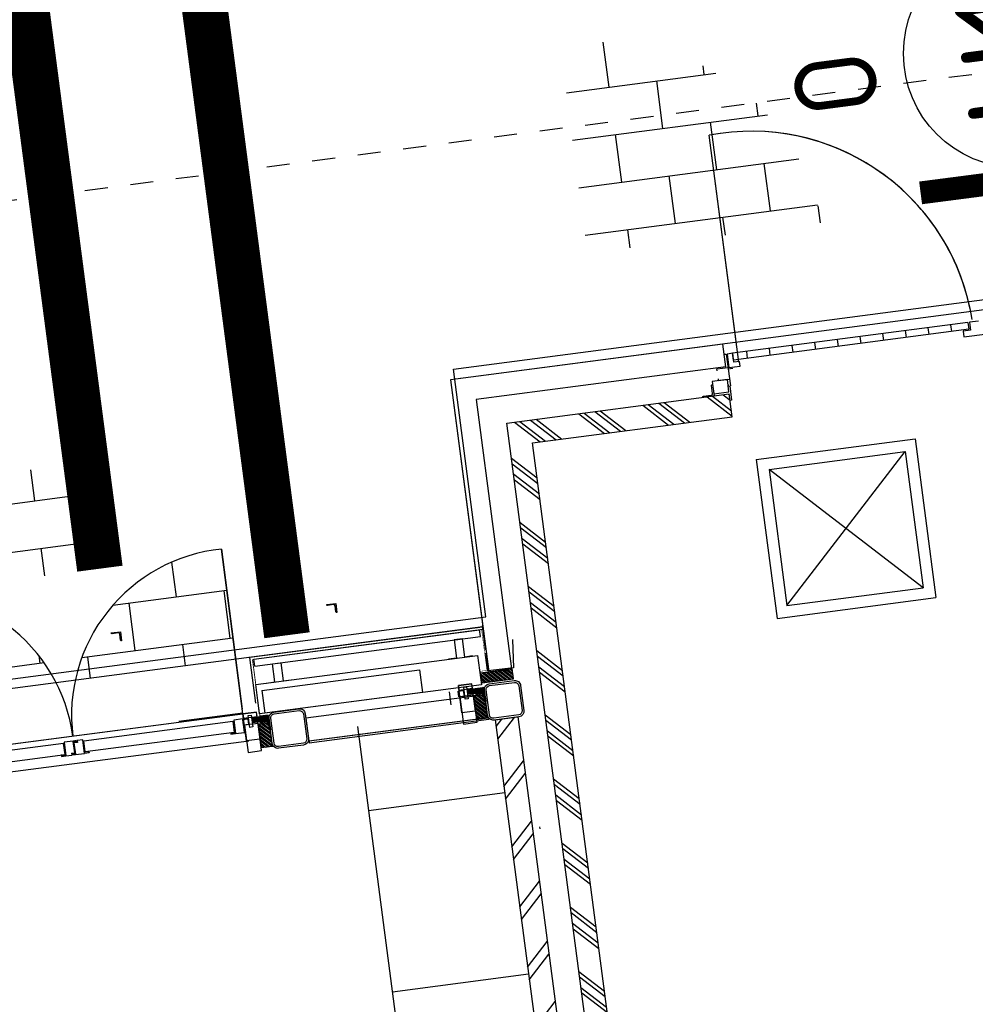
# Model space of a CAD drawing. Header units: metres. Extents: x 118052 to 118564, y 454784 to 455719.
# Tile 27 of 160: x 118272.29 to 118276.46, y 455195.78 to 455200.07. Entities that reach past the tile are written whole.
import ezdxf
from ezdxf.enums import TextEntityAlignment as Align

# ---------------------------------------------------------------- set-up
doc = ezdxf.new("R2010")
doc.units = ezdxf.units.M
doc.header["$LTSCALE"] = 0.5
doc.linetypes.add('DASHED', pattern=[19.049999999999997, 12.7, -6.35])
doc.linetypes.add('Tauw_L_Center2', pattern=[6.4990000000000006, 4, -0.833, 0.833, -0.833])
for name, color, linetype in [('28HH2-D2_STAALPROFIEL', 6, 'Continuous'), ('_gebouwen', 7, 'Continuous'), ('EL6312--', 6, 'Continuous'), ('EL_N_A_EB00----REVISIE~-_-----', 1, 'Continuous'), ('KABELLOOP', 6, 'Continuous'), ('Koningsstal VIEUWPORT', 254, 'Continuous'), ('ZU_N_-_EL999---LU_pvc160_sdr34~H_-----', 2, 'Tauw_L_Center2'), ('ZU_N_A_HV02----_arcering verharding ov betonstraatsteen-halfsteensverband~v_-----', 14, 'Continuous'), ('ZU_N_D_EB00--F-METSELWERK~-_-----', 7, 'Continuous')]:
    doc.layers.add(name, color=color, linetype=linetype)
doc.styles.add('BURO-018', font='Isocp.shx', dxfattribs={"height": 360})
doc.styles.add('BURO-025', font='Isocp.shx', dxfattribs={"height": 500})
pattern_1 = [(187.4698759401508, (118248.1712183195, 455217.9133667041), (0.02717549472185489, -0.207260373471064), []), (277.4698759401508, (118248.1712183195, 455217.9133667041), (0.4145207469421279, 0.05435098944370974), [0.2090343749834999, -0.2090343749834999]), (277.4698759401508, (118247.9639579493, 455217.8861912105), (0.4145207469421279, 0.05435098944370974), [-0.2090343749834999, 0.2090343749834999])]
pattern_2 = [(90, (-240156.4942222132, 6213.1519820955), (-209.55, 1.77635683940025e-14), []), (179.9999999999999, (-240156.4942222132, 6213.1519820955), (-6.394884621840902e-14, -419.1), [209.5499999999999, -209.5499999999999]), (179.9999999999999, (-240156.4942222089, 6422.701982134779), (-6.394884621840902e-14, -419.1), [-209.5499999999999, 209.5499999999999])]

# ---------------------------------------------------------------- blocks, each defined once
blk = doc.blocks.new('GZH404')
at = {"layer": '28HH2-D2_STAALPROFIEL'}
blk.add_lwpolyline([(0, 0), (40, 0), (40, 1, 0.4142135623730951), (37, 4), (10, 4, -0.4142135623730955), (4, 10, -1), (4, 10), (4, 37, 0.4142135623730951), (1, 40), (0, 40), (0, 0)], format="xyb", dxfattribs=at)
blk = doc.blocks.new('A$C06DD79C7')
at = {"layer": 'ZU_N_D_EB00--F-METSELWERK~-_-----'}
h = blk.add_hatch(dxfattribs=at)
h.set_pattern_fill('T,_O', color=256, scale=60, angle=89.99999999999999)
h.set_pattern_definition([(135, (12374.99999999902, -15691.07942050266), (-132.5825214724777, -132.5825214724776), [])])
h.paths.add_polyline_path([(8319.999999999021, -18502.15884100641), (8319.999999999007, -17849.99999999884), (16639.99999999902, -17849.99999999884), (16639.99999999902, -17749.99999999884), (8319.999999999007, -17749.99999999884), (8319.999999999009, -12879.9999999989), (8109.999999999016, -12879.9999999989), (8109.999999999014, -18502.15884100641)])
h = blk.add_hatch(dxfattribs=at)
h.set_pattern_fill('ANSI31', color=256, scale=50, angle=44.99999999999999, style=0)
h.set_pattern_definition([(90, (41716.53653237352, -20625.13502828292), (6.249999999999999, -5.81242994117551e-16), [])])
h.paths.add_polyline_path([(16788.12733505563, -16698.37673852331), (16788.12733505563, -16763.33571714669), (16765.81163629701, -16763.33571714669), (16765.81163629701, -16698.37673852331)])
h = blk.add_hatch(dxfattribs=at)
h.set_pattern_fill('ANSI31', color=256, scale=100, angle=-90.00000000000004, style=0)
h.set_pattern_definition([(224.9999999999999, (41716.53653237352, -20625.13502828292), (-8.838834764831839, 8.838834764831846), [])])
h.paths.add_polyline_path([(16652.99999999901, -16720.36441090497), (16652.99999999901, -16770.29126614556), (16756.06679853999, -16770.29126614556), (16756.06679853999, -16720.36441090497)])
h = blk.add_hatch(dxfattribs=at)
h.set_pattern_fill('ANSI37', color=256, scale=20, angle=-90.00000000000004, style=0)
h.set_pattern_definition([(224.9999999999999, (41716.53653237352, -20620.13502828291), (-1.767766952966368, 1.767766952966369), []), (134.9999999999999, (41716.53653237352, -20620.13502828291), (1.767766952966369, 1.767766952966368), [])])
h.paths.add_polyline_path([(16788.12733505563, -16763.33571714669), (16788.12733505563, -16769.70540061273), (16765.81055938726, -16769.70540061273), (16765.81055938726, -16763.33571714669)])
h = blk.add_hatch(dxfattribs=at)
h.set_pattern_fill('ANSI31', color=256, scale=50, angle=44.99999999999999, style=0)
h.set_pattern_definition([(90, (41716.53653237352, -21574.8437621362), (6.249999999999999, -5.81242994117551e-16), [])])
h.paths.add_polyline_path([(16788.12733505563, -17648.0854723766), (16788.12733505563, -17713.04445099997), (16765.81163629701, -17713.04445099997), (16765.81163629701, -17648.0854723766)])
h = blk.add_hatch(dxfattribs=at)
h.set_pattern_fill('ANSI31', color=256, scale=100, angle=-90.00000000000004, style=0)
h.set_pattern_definition([(224.9999999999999, (41716.53653237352, -21574.8437621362), (-8.838834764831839, 8.838834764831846), [])])
h.paths.add_polyline_path([(16652.99999999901, -17670.07314475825), (16652.99999999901, -17719.99999999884), (16756.06679853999, -17719.99999999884), (16756.06679853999, -17670.07314475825)])
h = blk.add_hatch(dxfattribs=at)
h.set_pattern_fill('ANSI37', color=256, scale=20, angle=-90.00000000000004, style=0)
h.set_pattern_definition([(224.9999999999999, (41716.53653237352, -21569.84376213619), (-1.767766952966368, 1.767766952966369), []), (134.9999999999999, (41716.53653237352, -21569.84376213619), (1.767766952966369, 1.767766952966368), [])])
h.paths.add_polyline_path([(16788.12733505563, -17713.04445099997), (16788.12733505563, -17719.41413446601), (16765.81055938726, -17719.41413446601), (16765.81055938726, -17713.04445099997)])
h = blk.add_hatch(dxfattribs=at)
h.set_pattern_fill('ANSI31', color=256, scale=100, angle=180, style=0)
h.set_pattern_definition([(225, (39279.51062827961, -12174.61790978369), (8.838834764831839, -8.838834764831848), [])])
h.paths.add_polyline_path([(16808.09139610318, -17713.32170416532), (16808.09139610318, -17853.27109424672), (16851.63458645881, -17853.27109424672), (16851.63458645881, -17713.32170416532)])
h = blk.add_hatch(dxfattribs=at)
h.set_pattern_fill('10300013,O', color=256, scale=100000, angle=269.9999999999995)
h.set_pattern_definition([(44.9999999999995, (12759.72175998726, -19839.99999999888), (-141.4213562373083, 141.4213562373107), []), (44.9999999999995, (12759.72175998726, -19769.28999999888), (-141.4213562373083, 141.4213562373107), [])])
h.paths.add_polyline_path([(11149.99999999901, -20599.99999999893), (11149.99999999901, -18069.99999999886), (14149.99999999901, -18069.99999999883), (14149.99999999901, -21339.99999999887), (17709.99999999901, -21339.9999999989), (17709.99999999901, -21709.99999999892), (17919.99999999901, -21709.9999999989), (17919.99999999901, -20829.9999999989), (17819.99999999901, -20829.9999999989), (17819.99999999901, -21129.9999999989), (14359.99999999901, -21129.99999999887), (14359.99999999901, -18069.99999999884), (17819.99999999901, -18069.99999999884), (17819.99999999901, -18949.9999999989), (17919.99999999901, -18949.9999999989), (17919.99999999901, -17969.99999999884), (8319.999999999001, -17969.99999999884), (8319.999999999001, -18069.99999999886), (10939.99999999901, -18069.99999999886), (10939.99999999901, -20389.99999999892), (7599.443519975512, -20389.99999999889), (7599.443519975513, -20599.9999999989)])
for p, q in [((16809.99999999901, -15112.22266807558), (16809.99999999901, -16670.29126614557)), ((16689.99999999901, -15172.22266807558), (16689.99999999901, -16670.29126614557)), ((16736.2683317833, -15894.80751519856), (16728.2683317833, -15894.80751519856)), ((16733.26833178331, -15898.35860720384), (16728.26833178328, -15898.35860720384)), ((16728.26833178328, -15898.35860720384), (16728.2683317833, -15911.36488776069)), ((16728.2683317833, -15911.36488776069), (16728.2683317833, -15951.36488776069)), ((16730.2683317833, -15900.35860720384), (16733.26833178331, -15900.35860720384)), ((16730.2683317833, -15911.36488776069), (16730.2683317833, -15900.35860720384)), ((16780.2683317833, -15911.36488776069), (16730.2683317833, -15911.36488776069)), ((16733.26833178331, -15900.35860720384), (16733.26833178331, -15898.35860720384)), ((16736.2683317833, -15894.80751519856), (16736.2683317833, -15909.21764453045)), ((16736.2683317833, -15909.21764453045), (16786.2683317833, -15909.21764453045)), ((16780.2683317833, -15926.36488776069), (16780.2683317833, -15911.36488776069)), ((16788.2683317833, -15926.36488776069), (16780.2683317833, -15926.36488776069)), ((16786.2683317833, -15909.21764453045), (16786.2683317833, -15920.2239250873)), ((16788.2683317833, -15951.36488776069), (16788.2683317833, -15926.36488776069)), ((16728.2683317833, -15951.36488776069), (16788.2683317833, -15951.36488776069)), ((16728.2683317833, -15971.36488776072), (16728.2683317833, -15951.36488776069)), ((16733.26833178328, -15971.36488776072), (16728.2683317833, -15971.36488776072)), ((16730.2683317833, -15951.36488776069), (16730.26833178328, -15969.36488776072)), ((16730.26833178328, -15969.36488776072), (16733.26833178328, -15969.36488776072)), ((16733.26833178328, -15969.36488776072), (16733.26833178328, -15971.36488776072)), ((16812.99999999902, -16660.29126614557), (16812.99999999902, -16377.29566939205)), ((16788.2683317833, -16616.54798865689), (16730.2683317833, -16616.54798865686)), ((16809.99999999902, -16660.29126614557), (17536.22742648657, -16660.29126614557)), ((17536.22742648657, -16660.29126614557), (16830.7707655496, -16660.29126614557)), ((16848.46967020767, -16722.5340344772), (17050.0082408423, -16722.5340344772)), ((17009.99999999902, -16738.71625145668), (17040.0082408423, -16738.71625145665)), ((17009.99999999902, -16738.71625145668), (17009.99999999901, -17733.90783896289)), ((17039.99999999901, -16738.71625145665), (17039.99999999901, -17749.99999999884)), ((17039.99999999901, -16738.71625145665), (17039.99999999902, -17733.90783896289)), ((17049.99999999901, -17748.09005594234), (17049.99999999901, -16722.5340344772)), ((16899.99999999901, -16754.77049491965), (16799.99999999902, -16754.77049491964)), ((16644.99999999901, -17722.74359603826), (16644.99999999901, -16931.27202825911)), ((16654.99999999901, -16931.2720282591), (16644.99999999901, -16931.2720282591)), ((16754.99999999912, -16930.29126614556), (16654.99999999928, -16930.29126614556)), ((16654.99999999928, -16930.29126614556), (16654.99999999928, -17719.99999999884)), ((16654.99999999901, -16931.2720282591), (16654.99999999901, -17722.74359603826)), ((16754.99999999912, -17719.99999999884), (16754.99999999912, -16930.29126614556)), ((16689.99999999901, -17149.99999999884), (8319.999999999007, -17149.99999999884)), ((15519.99999999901, -17149.99999999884), (15519.99999999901, -17749.99999999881)), ((16319.99999999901, -17149.99999999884), (16319.99999999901, -17749.99999999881)), ((16788.2683317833, -17566.25672251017), (16730.2683317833, -17566.25672251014)), ((16654.99999999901, -17722.74359603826), (16644.99999999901, -17722.74359603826)), ((16654.99999999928, -17719.99999999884), (16754.99999999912, -17719.99999999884)), ((17009.99999999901, -17733.90783896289), (17039.99999999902, -17733.90783896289)), ((16639.99999999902, -17749.99999999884), (8319.999999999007, -17749.99999999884)), ((16639.99999999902, -17749.99999999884), (16639.99999999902, -17849.99999999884)), ((18139.99999999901, -17749.99999999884), (16851.63458645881, -17749.99999999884)), ((16851.63458645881, -17749.99999999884), (16851.63458645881, -17849.99999999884)), ((16855.96303477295, -17858.71420082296), (16856.34084900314, -17746.77214753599)), ((16856.34084900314, -17746.77214753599), (16934.32997593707, -17747.7671680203)), ((16949.99175915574, -17748.09005594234), (17054.99999999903, -17748.09005594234)), ((18139.99999999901, -18949.9999999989), (18139.99999999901, -17749.99999999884)), ((16639.99999999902, -17849.99999999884), (8319.999999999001, -17849.99999999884)), ((18039.99999999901, -17849.99999999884), (16851.63458645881, -17849.99999999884)), ((16979.17334114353, -17871.48959311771), (16855.96303477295, -17858.71420082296)), ((18039.99999999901, -18949.9999999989), (18039.99999999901, -17849.99999999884)), ((16152.09197311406, -17880.98076211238), (16142.09197311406, -17880.98076211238)), ((8319.999999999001, -17969.99999999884), (17919.99999999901, -17969.99999999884)), ((17919.99999999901, -17969.99999999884), (17919.99999999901, -18949.9999999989)), ((14359.99999999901, -18069.99999999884), (17819.99999999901, -18069.99999999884)), ((17819.99999999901, -18069.99999999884), (17819.99999999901, -18949.9999999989)), ((17984.25101831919, -18910.13820555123), (17984.25101831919, -18959.9999999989)), ((17991.9940670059, -18910.13820555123), (17984.25101831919, -18910.13820555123)), ((18028.00593299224, -18910.13820555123), (18035.74898167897, -18910.13820555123)), ((18035.74898167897, -18910.13820555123), (18035.74898167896, -18959.9999999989)), ((17819.99999999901, -18949.9999999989), (17919.99999999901, -18949.9999999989)), ((17892.01617190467, -18956.56501479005), (17892.01617190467, -18949.9999999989)), ((17954.99999999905, -18956.56501479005), (17892.01617190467, -18956.56501479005)), ((17954.99999999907, -18949.9999999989), (17954.99999999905, -18959.9999999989)), ((17960.5489360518, -18949.9999999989), (17954.99999999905, -18949.9999999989)), ((18094.99999999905, -18959.9999999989), (17954.99999999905, -18959.9999999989)), ((18029.99999999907, -18959.9999999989), (18029.99999999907, -18979.9999999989)), ((18034.58649656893, -18963.52308419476), (18034.58649656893, -19013.52308419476)), ((18094.58649656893, -18963.52308419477), (18034.58649656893, -18963.52308419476)), ((18039.99999999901, -18949.9999999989), (18139.99999999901, -18949.9999999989)), ((18089.45106394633, -18949.9999999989), (18094.99999999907, -18949.9999999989)), ((18094.58649656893, -18988.52308419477), (18094.58649656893, -18963.52308419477)), ((18094.99999999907, -18949.9999999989), (18094.99999999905, -18959.9999999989)), ((18034.58649656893, -19013.52308419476), (18054.58649656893, -19013.52308419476)), ((18054.58649656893, -18988.52308419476), (18094.58649656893, -18988.52308419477)), ((18054.58649656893, -19013.52308419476), (18054.58649656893, -18988.52308419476)), ((18064.5864965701, -20024.9999999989), (18064.5864965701, -18987.52308419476)), ((18064.5864965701, -18987.52308419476), (18094.5864965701, -18987.52308419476)), ((18094.5864965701, -20024.9999999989), (18094.5864965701, -18987.52308419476)), ((18155.3384342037, -19009.9999999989), (19053.19863341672, -19009.9999999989)), ((17619.99999999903, -19029.999999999), (16919.99999999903, -19029.999999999)), ((16919.99999999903, -19029.999999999), (16919.99999999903, -19729.999999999)), ((17619.99999999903, -19029.999999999), (17619.99999999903, -19729.999999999)), ((18094.5864965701, -19048.55321832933), (18064.5864965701, -19048.55321832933)), ((16969.99999999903, -19079.999999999), (17569.99999999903, -19679.999999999)), ((16969.99999999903, -19679.999999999), (17569.99999999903, -19079.999999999)), ((17569.99999999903, -19079.999999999), (16969.99999999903, -19079.999999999)), ((16969.99999999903, -19079.999999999), (16969.99999999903, -19679.999999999)), ((17569.99999999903, -19079.999999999), (17569.99999999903, -19679.999999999)), ((18094.5864965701, -19148.55321832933), (18064.5864965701, -19148.55321832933)), ((18094.5864965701, -19248.55321832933), (18064.5864965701, -19248.55321832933)), ((18094.5864965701, -19348.55321832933), (18064.5864965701, -19348.55321832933)), ((18094.5864965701, -19448.55321832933), (18064.5864965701, -19448.55321832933)), ((18094.5864965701, -19548.55321832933), (18064.5864965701, -19548.55321832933)), ((18094.5864965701, -19648.55321832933), (18064.5864965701, -19648.55321832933)), ((17569.99999999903, -19679.999999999), (16969.99999999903, -19679.999999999)), ((17619.99999999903, -19729.999999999), (16919.99999999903, -19729.999999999)), ((18094.5864965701, -19748.55321832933), (18064.5864965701, -19748.55321832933)), ((18094.5864965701, -19848.55321832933), (18064.5864965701, -19848.55321832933)), ((18094.5864965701, -19948.55321832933), (18064.5864965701, -19948.55321832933)), ((18059.5864965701, -19999.9999999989), (18034.5864965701, -19999.9999999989)), ((18034.5864965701, -19999.9999999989), (18034.5864965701, -20103.9999999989)), ((18059.5864965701, -20031.9999999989), (18059.5864965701, -19999.9999999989)), ((18094.5864965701, -20031.9999999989), (18059.5864965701, -20031.9999999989)), ((18094.5864965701, -20024.9999999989), (18064.5864965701, -20024.9999999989)), ((18094.5864965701, -20071.9999999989), (18094.5864965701, -20031.9999999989))]:
    blk.add_line(p, q, dxfattribs=at)
for points in [[(16783.42902303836, -15208.86636412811), (16734.39848668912, -15208.86636412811), (16734.39848668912, -15865.89376279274), (16783.42902303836, -15865.89376279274)], [(16783.42902303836, -16611.71616816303), (16734.39848668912, -16611.71616816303), (16734.39848668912, -15954.6887694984), (16783.42902303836, -15954.6887694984)], [(16786.2683317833, -16679.44247428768), (16783.26833178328, -16679.44247428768), (16783.26833178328, -16681.44247428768), (16788.26833178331, -16681.44247428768), (16788.2683317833, -16656.54798865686), (16788.2683317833, -16616.54798865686), (16730.2683317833, -16616.54798865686), (16730.26833178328, -16598.54798865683), (16733.26833178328, -16598.54798865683), (16733.26833178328, -16596.54798865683), (16728.2683317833, -16596.54798865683), (16728.2683317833, -16616.54798865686), (16728.2683317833, -16656.54798865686), (16786.2683317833, -16656.54798865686)], [(16759.99999999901, -16660.29126614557), (16639.99999999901, -16660.29126614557), (16639.99999999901, -16720.29126614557), (16759.99999999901, -16720.29126614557)], [(16689.99999999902, -16660.29126614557), (16809.99999999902, -16660.29126614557), (16809.99999999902, -16718.35986421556), (16689.99999999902, -16718.35986421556)], [(16785.60735274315, -16656.54798865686), (16785.60735274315, -16678.70513331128), (16759.99999999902, -16678.70513331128), (16759.99999999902, -16656.54798865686)], [(16809.99999999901, -16660.29126614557), (16789.99999999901, -16660.29126614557), (16789.99999999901, -16720.29126614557), (16809.99999999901, -16720.29126614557)], [(16799.36408091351, -16695.52846927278), (16747.31813627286, -16695.52846927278), (16747.31813627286, -16682.52374567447), (16799.36408091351, -16682.52374567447)], [(16788.12733505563, -16698.37673852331), (16788.12733505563, -16763.33571714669), (16765.81163629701, -16763.33571714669), (16765.81163629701, -16698.37673852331)], [(16652.99999999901, -16720.36441090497), (16652.99999999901, -16770.29126614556), (16756.06679853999, -16770.29126614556), (16756.06679853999, -16720.36441090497)], [(16788.12733505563, -16763.33571714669), (16788.12733505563, -16769.70540061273), (16765.81055938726, -16769.70540061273), (16765.81055938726, -16763.33571714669)], [(16785.60735274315, -17606.25672251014), (16785.60735274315, -17628.41386716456), (16759.99999999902, -17628.41386716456), (16759.99999999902, -17606.25672251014)], [(16759.99999999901, -17609.99999999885), (16639.99999999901, -17609.99999999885), (16639.99999999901, -17669.99999999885), (16759.99999999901, -17669.99999999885)], [(16689.99999999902, -17609.99999999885), (16809.99999999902, -17609.99999999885), (16809.99999999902, -17668.06859806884), (16689.99999999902, -17668.06859806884)], [(16799.36408091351, -17645.23720312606), (16747.31813627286, -17645.23720312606), (16747.31813627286, -17632.23247952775), (16799.36408091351, -17632.23247952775)], [(16788.12733505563, -17648.0854723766), (16788.12733505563, -17713.04445099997), (16765.81163629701, -17713.04445099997), (16765.81163629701, -17648.0854723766)], [(16809.99999999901, -17609.99999999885), (16789.99999999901, -17609.99999999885), (16789.99999999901, -17669.99999999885), (16809.99999999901, -17669.99999999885)], [(16652.99999999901, -17670.07314475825), (16652.99999999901, -17719.99999999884), (16756.06679853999, -17719.99999999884), (16756.06679853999, -17670.07314475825)], [(16788.12733505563, -17713.04445099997), (16788.12733505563, -17719.41413446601), (16765.81055938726, -17719.41413446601), (16765.81055938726, -17713.04445099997)], [(16808.09139610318, -17713.32170416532), (16808.09139610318, -17853.27109424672), (16851.63458645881, -17853.27109424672), (16851.63458645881, -17713.32170416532)], [(17984.25101831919, -18882.9999999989), (17929.25101831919, -18882.9999999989), (17929.25101831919, -18949.9999999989), (17984.25101831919, -18949.9999999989)]]:
    blk.add_lwpolyline(points, close=True, dxfattribs=at)
for points in [[(16786.2683317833, -15920.2239250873), (16783.26833178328, -15920.2239250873), (16783.26833178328, -15922.2239250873), (16788.26833178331, -15922.2239250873), (16788.2683317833, -15909.21764453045), (16788.2683317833, -15869.21764453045), (16730.2683317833, -15869.21764453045), (16730.26833178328, -15851.21764453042), (16733.26833178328, -15851.21764453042), (16733.26833178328, -15849.21764453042), (16728.2683317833, -15849.21764453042), (16728.2683317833, -15869.21764453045), (16728.2683317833, -15894.80751519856)], [(16799.99999999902, -16732.5340344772), (16929.99999999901, -16732.5340344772), (16929.99999999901, -17710.8548283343), (16799.99999999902, -17710.8548283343), (16799.99999999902, -16732.5340344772)], [(16899.99999999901, -16754.77049491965), (16899.99999999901, -17450.68339195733), (16799.99999999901, -17450.68339195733), (16799.99999999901, -16754.77049491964)], [(16930.0082408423, -16779.76126621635), (16930.0082408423, -16817.10814044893), (17010.0082408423, -16817.10814044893), (17010.0082408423, -16853.82471032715), (16930.0082408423, -16853.82471032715), (16930.0082408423, -16889.01118686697)], [(16929.99999999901, -17688.59023657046), (16929.99999999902, -17653.9466494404), (17009.99999999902, -17653.9466494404), (17009.99999999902, -17617.23007956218), (16929.99999999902, -17617.23007956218), (16929.99999999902, -17582.04360302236)]]:
    blk.add_lwpolyline(points, dxfattribs=at)
for points, const_width in [([(17040.0082408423, -16732.5340344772), (16790.75600005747, -16732.5340344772), (16790.75600005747, -16769.47500552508)], 4), ([(17039.99999999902, -17742.48924216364), (16859.28203437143, -17742.48924216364), (16859.28203437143, -17710.8548283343)], 2)]:
    blk.add_lwpolyline(points, dxfattribs=dict(at, const_width=const_width))
at = {"layer": 'ZU_N_D_EB00--F-METSELWERK~-_-----', "flags": 128}
for points in [[(16719.99999999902, -16770.29126614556), (16774.99999999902, -16770.29126614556, -0.414213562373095), (16799.99999999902, -16795.29126614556), (16799.99999999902, -16905.29126614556, -0.414213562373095), (16774.99999999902, -16930.29126614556), (16664.99999999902, -16930.29126614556, -0.414213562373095), (16639.99999999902, -16905.29126614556), (16639.99999999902, -16795.29126614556, -0.414213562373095), (16664.99999999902, -16770.29126614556)], [(16719.99999999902, -16778.29126614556), (16774.99999999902, -16778.29126614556, -0.414213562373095), (16791.99999999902, -16795.29126614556), (16791.99999999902, -16905.29126614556, -0.414213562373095), (16774.99999999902, -16922.29126614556), (16664.99999999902, -16922.29126614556, -0.414213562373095), (16647.99999999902, -16905.29126614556), (16647.99999999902, -16795.29126614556, -0.414213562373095), (16664.99999999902, -16778.29126614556)], [(16639.99999999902, -17799.99999999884), (16639.99999999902, -17744.99999999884, -0.414213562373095), (16664.99999999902, -17719.99999999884), (16774.99999999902, -17719.99999999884, -0.414213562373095), (16799.99999999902, -17744.99999999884), (16799.99999999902, -17854.99999999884, -0.414213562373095), (16774.99999999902, -17879.99999999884), (16664.99999999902, -17879.99999999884, -0.414213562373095), (16639.99999999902, -17854.99999999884)], [(16719.99999999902, -17727.99999999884), (16774.99999999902, -17727.99999999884, -0.414213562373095), (16791.99999999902, -17744.99999999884), (16791.99999999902, -17854.99999999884, -0.414213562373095), (16774.99999999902, -17871.99999999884), (16664.99999999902, -17871.99999999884, -0.414213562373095), (16647.99999999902, -17854.99999999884), (16647.99999999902, -17744.99999999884, -0.414213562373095), (16664.99999999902, -17727.99999999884)], [(17919.99999999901, -18832.9999999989), (17921.49999999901, -18832.9999999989, -0.414213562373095), (17924.99999999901, -18836.4999999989), (17924.99999999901, -18870.9999999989, 0.4142135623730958), (17931.99999999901, -18877.9999999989), (17966.49999999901, -18877.9999999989, -0.414213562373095), (17969.99999999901, -18881.4999999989), (17969.99999999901, -18882.9999999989), (17919.99999999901, -18882.9999999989)]]:
    blk.add_lwpolyline(points, format="xyb", close=True, dxfattribs=at)
at = {"layer": 'ZU_N_D_EB00--F-METSELWERK~-_-----'}
for centre, radius, start, end in [((16806.47041818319, -15180.26937733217), 730.0304213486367, 270.2770171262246, 1.568159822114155), ((16806.4704181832, -16640.31315495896), 730.0304213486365, 358.4318401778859, 89.72298287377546), ((18078.1921505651, -19068.39707684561), 976.7537356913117, 274.3030047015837, 3.42758101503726)]:
    blk.add_arc(centre, radius, start, end, dxfattribs=at)
at = {"layer": 'ZU_N_D_EB00--F-METSELWERK~-_-----', "xscale": -1}
for p in [(16765.16805267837, -16770.29126614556), (16765.16805267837, -17719.99999999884)]:
    blk.add_blockref('GZH404', p, dxfattribs=at)
blk = doc.blocks.new('E00172')
at = {"color": 0, "linetype": 'Continuous', "const_width": 0.5}
blk.add_lwpolyline([(-2.499999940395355, 0.75), (2.5, 0.75)], dxfattribs=at)
at = {"color": 0, "linetype": 'Continuous'}
blk.add_circle((0, 3.500000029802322), 2.5, dxfattribs=at)
at = {"color": 0, "linetype": 'Continuous', "style": 'BURO-018'}
for tag, p in [('E_GKAST', (5.960464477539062e-08, 11.5)), ('E_GROEP', (5.960464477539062e-08, 8.500000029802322)), ('E_SGROEP', (4.500000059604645, 8.500000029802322)), ('E_ARMCODE', (0, 3.500000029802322)), ('E_SLET', (4.500000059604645, 2.500000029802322))]:
    blk.add_attdef(tag, text='', height=1.8, dxfattribs=at).set_placement(p, align=Align.MIDDLE)
blk = doc.blocks.new('A$C051E189E')
at = {"layer": 'EL6312--'}
ref = blk.add_blockref('E00172', (-688.6164262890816, -80190.45264574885), dxfattribs=dict(at, xscale=199.9999999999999, yscale=199.9999999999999, zscale=199.9999999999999, rotation=269.9226929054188))
ref.add_attrib('E_ARMCODE', 'H1', dxfattribs={"layer": '0', "color": 2, "linetype": 'Continuous', "height": 500, "rotation": 2.219811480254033e-05, "style": 'BURO-025'}).set_placement((11.38294237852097, -80191.3971298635), align=Align.MIDDLE)
ref.add_attrib('E_SLET', 'O', dxfattribs={"layer": '0', "color": 1, "linetype": 'Continuous', "height": 360, "rotation": 2.219811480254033e-05, "style": 'BURO-018'}).set_placement((-16.3596059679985, -79383.75977525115), align=Align.MIDDLE)
ref.add_attrib('E_GROEP', '.', dxfattribs={"layer": '0', "color": 1, "linetype": 'Continuous', "height": 360, "rotation": 2.219811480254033e-05, "style": 'BURO-018'}).set_placement((1011.382032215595, -80192.74640476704), align=Align.MIDDLE)
ref.add_attrib('E_GKAST', 'L100', dxfattribs={"layer": '0', "color": 1, "linetype": 'Continuous', "height": 360, "rotation": 2.219811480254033e-05, "style": 'BURO-018'}).set_placement((1357.824037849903, -79750.79183277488), align=Align.MIDDLE)
ref.add_attrib('E_SGROEP', '.', dxfattribs={"layer": '0', "color": 1, "linetype": 'Continuous', "height": 360, "rotation": 2.219811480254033e-05, "style": 'BURO-018'}).set_placement((1439.628814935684, -80651.38201087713), align=Align.MIDDLE)
blk = doc.blocks.new('A$C6DFC50BF')
at = {"layer": 'KABELLOOP', "linetype": 'DASHED', "const_width": 200}
for points in [[(1377.838299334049, -55943.81955587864), (1377.846319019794, -76692.86271041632), (-2095.560815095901, -76692.86405277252)], [(1377.84602022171, -75919.9033190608), (-1700.561113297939, -75919.90450960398)]]:
    blk.add_lwpolyline(points, dxfattribs=at)
blk = doc.blocks.new('Leidingen')
at = {"layer": 'ZU_N_A_HV02----_arcering verharding ov betonstraatsteen-halfsteensverband~v_-----'}
h = blk.add_hatch(dxfattribs=at)
h.set_pattern_fill('BRICK', color=256, scale=32.99999999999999, angle=-7.416313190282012)
h.set_pattern_definition(pattern_2)
h.paths.add_polyline_path([(-263930.5209956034, -15304.45815751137), (-263930.5209955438, -16012.6497229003), (-263444.2935697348, -16012.64972288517, 0.3253126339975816)])
h = blk.add_hatch(dxfattribs=at)
h.set_pattern_fill('BRICK', color=256, scale=32.99999999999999, angle=-7.416313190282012)
h.set_pattern_definition(pattern_2)
h.paths.add_polyline_path([(-261927.322362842, -18362.35845678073), (-262840.5209964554, -18362.35845683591), (-262840.5209964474, -19395.55174308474, 0.4131892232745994)])
at = {"layer": '28HH2-D2_STAALPROFIEL'}
for points in [[(-264215.3529434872, -16122.6497229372), (-264255.352943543, -16122.64972292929), (-264255.3529436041, -16121.64972296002, -0.4142135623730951), (-264252.3529434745, -16118.64972292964), (-264225.3529434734, -16118.64972295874, 0.4142135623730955), (-264219.3529434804, -16112.649722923, 1), (-264219.3529434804, -16112.649722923), (-264219.3529435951, -16085.64972287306, -0.4142135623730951), (-264216.3529435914, -16082.64972288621), (-264215.3529434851, -16082.64972292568), (-264215.3529434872, -16122.6497229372)], [(-264215.3529435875, -17072.35845677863), (-264255.3529435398, -17072.35845678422), (-264255.3529436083, -17071.35845681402, -0.4142135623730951), (-264252.3529435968, -17068.35845676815), (-264225.3529435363, -17068.35845674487, 0.4142135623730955), (-264219.3529434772, -17062.35845677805, 1), (-264219.3529434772, -17062.35845677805), (-264219.3529435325, -17035.35845667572, -0.4142135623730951), (-264216.3529435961, -17032.35845680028), (-264215.3529434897, -17032.35845683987), (-264215.3529435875, -17072.35845677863)]]:
    blk.add_lwpolyline(points, format="xyb", dxfattribs=at)
at = {"layer": 'ZU_N_-_EL999---LU_pvc160_sdr34~H_-----'}
blk.add_lwpolyline([(-262284.4050102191, -25542.35845673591), (-262284.4050105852, 1196.853516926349)], dxfattribs=at)
at = {"layer": 'EL_N_A_EB00----REVISIE~-_-----'}
for name in ['A$C051E189E', 'A$C6DFC50BF']:
    blk.add_blockref(name, (-262229.9305388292, 59850.06411849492), dxfattribs=at)

msp = doc.modelspace()

# ---------------------------------------------------------------- hatches: boundary and pattern name
at = {"layer": '_gebouwen'}
h = msp.add_hatch(dxfattribs=at)
h.set_pattern_fill('10300013,O', color=256, scale=99.75393699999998, angle=367.4698759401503)
h.set_pattern_definition([(142.4698759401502, (118276.9386578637, 455193.4504174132), (-0.1215358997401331, -0.1582163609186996), []), (142.4698759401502, (118276.8687204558, 455193.4412473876), (-0.1215358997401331, -0.1582163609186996), [])])
h.paths.add_polyline_path([(118277.8991105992, 455191.9568447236), (118275.396754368, 455191.6287416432), (118275.0076992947, 455194.5959624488), (118278.2419699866, 455195.020032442), (118277.7802913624, 455198.5411344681), (118278.1462485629, 455198.5891179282), (118278.1190147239, 455198.7968233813), (118277.2486299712, 455198.6827005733), (118277.2615984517, 455198.5837932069), (118277.5583205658, 455198.6226987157), (118278.0070307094, 455195.2005040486), (118274.9804654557, 455194.8036679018), (118274.5317553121, 455198.225862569), (118275.4021400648, 455198.3399853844), (118275.3891715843, 455198.4388927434), (118274.41987948, 455198.3118014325), (118275.6648555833, 455188.8166948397), (118275.7637629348, 455188.8296633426), (118275.423988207, 455191.4210361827), (118277.7186390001, 455191.7219054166), (118278.1518590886, 455188.417849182), (118278.3595645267, 455188.4450830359)])
h = msp.add_hatch(dxfattribs=at)
h.set_pattern_fill('BRICK', color=256, scale=0.03291879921, angle=90.0535627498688)
h.set_pattern_definition(pattern_1)
h.paths.add_polyline_path([(118272.5368534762, 455197.1896159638), (118273.2373070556, 455197.281457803), (118273.1742506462, 455197.762372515, 0.3253126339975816)])
h = msp.add_hatch(dxfattribs=at)
h.set_pattern_fill('BRICK', color=256, scale=0.03291879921, angle=90.0535627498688)
h.set_pattern_definition(pattern_1)
h.paths.add_polyline_path([(118271.6906402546, 455197.5678449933), (118271.753696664, 455197.0869302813), (118272.4541502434, 455197.1787721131, 0.3253126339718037)])
h = msp.add_hatch(dxfattribs=at)
h.set_pattern_fill('ANSI31', color=256, scale=0.09975393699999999, angle=277.4698759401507, style=0)
h.set_pattern_definition([(322.4698759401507, (118265.9178115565, 455218.6863553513), (0.007595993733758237, 0.00988852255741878), [])])
h.paths.add_polyline_path([(118274.3102035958, 455197.1787546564), (118274.4486238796, 455197.1969039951), (118274.4429769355, 455197.2399714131), (118274.3045567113, 455197.2218220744)])
h = msp.add_hatch(dxfattribs=at)
h.set_pattern_fill('ANSI31', color=256, scale=0.04987696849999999, angle=142.4698759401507, style=0)
h.set_pattern_definition([(187.4698759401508, (118274.8992810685, 455222.3158217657), (-0.0008105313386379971, 0.006181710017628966), [])])
h.paths.add_polyline_path([(118274.2482692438, 455197.1505485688), (118274.3125184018, 455197.1589727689), (118274.3154124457, 455197.1369009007), (118274.2511632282, 455197.1284766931)])
h = msp.add_hatch(dxfattribs=at)
h.set_pattern_fill('ANSI37', color=256, scale=0.0199507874, angle=7.469875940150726, style=0)
h.set_pattern_definition([(322.4698759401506, (118274.8943357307, 455222.3151733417), (-0.001519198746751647, -0.001977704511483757), []), (232.4698759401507, (118274.8943357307, 455222.3151733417), (-0.001977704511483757, 0.001519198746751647), [])])
h.paths.add_polyline_path([(118274.3125184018, 455197.1589727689), (118274.3188184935, 455197.1597988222), (118274.3217126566, 455197.1377258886), (118274.3154125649, 455197.1368998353)])
h = msp.add_hatch(dxfattribs=at)
h.set_pattern_fill('ANSI31', color=256, scale=0.09975393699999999, angle=7.469875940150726, style=0)
h.set_pattern_definition([(322.4698759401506, (118274.8992810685, 455222.3158217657), (-0.007595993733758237, -0.00988852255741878), [])])
h.paths.add_polyline_path([(118274.2875406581, 455197.019749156), (118274.3369219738, 455197.0262239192), (118274.3235557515, 455197.1281645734), (118274.2741744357, 455197.1216898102)])
h = msp.add_hatch(dxfattribs=at)
h.set_pattern_fill('T,_O', color=256, scale=0.05985236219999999, angle=187.4698759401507)
h.set_pattern_definition([(232.4698759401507, (118272.8849626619, 455192.5318464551), (0.1483278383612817, -0.1139399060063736), [])])
h.paths.add_polyline_path([(118276.191199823, 455188.885707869), (118275.5461667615, 455188.8011326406), (118274.4671874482, 455197.0302250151), (118274.3682800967, 455197.0172565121), (118275.44725941, 455188.7881641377), (118270.6304709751, 455188.1565981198), (118270.6577048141, 455187.9488926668), (118276.2184337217, 455188.678002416)])
h = msp.add_hatch(dxfattribs=at)
h.set_pattern_fill('ANSI31', color=256, scale=0.04987696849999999, angle=142.4698759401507, style=0)
h.set_pattern_definition([(187.4698759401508, (118273.9599492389, 455222.1926587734), (-0.0008105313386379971, 0.006181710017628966), [])])
h.paths.add_polyline_path([(118273.3089373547, 455197.0273855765), (118273.3731865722, 455197.035809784), (118273.3760806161, 455197.0137379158), (118273.3118313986, 455197.0053137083)])
h = msp.add_hatch(dxfattribs=at)
h.set_pattern_fill('ANSI37', color=256, scale=0.0199507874, angle=7.469875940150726, style=0)
h.set_pattern_definition([(322.4698759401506, (118273.9550039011, 455222.1920103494), (-0.001519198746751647, -0.001977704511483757), []), (232.4698759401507, (118273.9550039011, 455222.1920103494), (-0.001977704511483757, 0.001519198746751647), [])])
h.paths.add_polyline_path([(118273.3731865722, 455197.035809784), (118273.379486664, 455197.0366358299), (118273.3823808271, 455197.0145628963), (118273.3760807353, 455197.0137368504)])
h = msp.add_hatch(dxfattribs=at)
h.set_pattern_fill('ANSI31', color=256, scale=0.09975393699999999, angle=7.469875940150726, style=0)
h.set_pattern_definition([(322.4698759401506, (118273.9599492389, 455222.1926587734), (-0.007595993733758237, -0.00988852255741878), [])])
h.paths.add_polyline_path([(118273.348208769, 455196.8965861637), (118273.3975901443, 455196.9030609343), (118273.3842239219, 455197.0050015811), (118273.3348425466, 455196.9985268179)])

# ---------------------------------------------------------------- linework, layer by layer
for p, q in [((118275.4312421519, 455198.5784170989), (118275.3015571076, 455199.5674907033)), ((118276.4297844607, 455198.7509830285), (118275.4036434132, 455198.6164378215)), ((118276.2552655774, 455198.7281005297), (118276.2591561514, 455198.6984283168)), ((118276.3541729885, 455198.7410690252), (118276.3580635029, 455198.7113968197)), ((118276.4297844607, 455198.7509830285), (118276.4336750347, 455198.721310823)), ((118276.476270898, 455198.7570782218), (118276.4367079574, 455198.7518908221)), ((118276.4367079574, 455198.7518908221), (118276.4412469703, 455198.7172732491)), ((118276.4336750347, 455198.721310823), (118275.4075339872, 455198.586765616)), ((118275.958543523, 455198.6891950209), (118275.9624340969, 455198.6595228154)), ((118276.0574508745, 455198.7021635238), (118276.0613414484, 455198.6724913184)), ((118276.156358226, 455198.7151320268), (118276.1602487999, 455198.6854598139)), ((118276.4412469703, 455198.7172732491), (118276.4095966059, 455198.7131233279)), ((118276.4095966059, 455198.7131233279), (118276.412838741, 455198.68839649)), ((118276.412838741, 455198.68839649), (118276.5157023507, 455198.7018837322)), ((118275.3606408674, 455198.656488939), (118274.1737525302, 455198.5008669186)), ((118275.3736094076, 455198.5575815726), (118275.3606408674, 455198.656488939)), ((118275.6618214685, 455198.6502895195), (118275.6657119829, 455198.6206173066)), ((118275.76072882, 455198.6632580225), (118275.7646193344, 455198.6335858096)), ((118275.8596361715, 455198.6762265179), (118275.8635266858, 455198.6465543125)), ((118275.3664766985, 455198.6119806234), (118275.3763674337, 455198.6132774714)), ((118275.3671963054, 455198.6064923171), (118275.3664766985, 455198.6119806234)), ((118275.3763674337, 455198.6132774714), (118275.3945233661, 455198.4748071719)), ((118275.4046324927, 455198.6165675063), (118275.3799056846, 455198.6133253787)), ((118275.3799056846, 455198.6133253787), (118275.387686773, 455198.5539809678)), ((118275.4075339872, 455198.586765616), (118275.4036434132, 455198.6164378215)), ((118275.4098198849, 455198.5770045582), (118275.4046324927, 455198.6165675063)), ((118275.4640067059, 455198.6243525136), (118275.4678972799, 455198.5946803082)), ((118275.5629140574, 455198.6373210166), (118275.5668046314, 455198.6076488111)), ((118275.3736094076, 455198.5575815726), (118274.2856284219, 455198.4149280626)), ((118275.3347344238, 455198.5482075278), (118275.3840514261, 455198.5546738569)), ((118275.387686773, 455198.5539809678), (118275.4371404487, 455198.5604652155)), ((118275.4345467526, 455198.5802466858), (118275.4098198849, 455198.5770045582)), ((118275.4371404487, 455198.5604652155), (118275.4345467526, 455198.5802466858)), ((118275.3357385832, 455198.5405490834), (118275.3347344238, 455198.5482075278)), ((118275.384796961, 455198.548987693), (118275.4045784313, 455198.5515813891)), ((118274.1737525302, 455198.5008669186), (118274.3408342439, 455197.2265786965)), ((118275.340408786, 455198.5049306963), (118275.3414129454, 455198.4972722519)), ((118275.3414129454, 455198.4972722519), (118275.3907299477, 455198.503738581)), ((118275.3839130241, 455198.4789986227), (118275.384632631, 455198.4735103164)), ((118275.384632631, 455198.4735103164), (118275.3945233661, 455198.4748071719)), ((118275.3911259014, 455198.4743617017), (118275.3992939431, 455198.4120660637)), ((118274.41987948, 455198.3118014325), (118275.3891715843, 455198.4388927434)), ((118275.4021400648, 455198.3399853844), (118275.3891715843, 455198.4388927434)), ((118274.2856284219, 455198.4149280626), (118274.4397415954, 455197.2395471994)), ((118275.3992939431, 455198.4120660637), (118275.3928006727, 455198.4112146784)), ((118274.5317553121, 455198.225862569), (118275.4021400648, 455198.3399853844)), ((118275.6648555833, 455188.8166948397), (118274.41987948, 455198.3118014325)), ((118274.9804654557, 455194.8036679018), (118274.5317553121, 455198.225862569)), ((118275.5072029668, 455198.1525454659), (118276.1995544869, 455198.2433249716)), ((118276.1995544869, 455198.2433249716), (118276.2903340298, 455197.5509734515)), ((118275.5631409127, 455198.1095760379), (118276.1565850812, 455198.1873870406)), ((118275.6409519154, 455197.5161318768), (118276.1565850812, 455198.1873870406)), ((118276.1565850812, 455198.1873870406), (118276.234396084, 455197.5939428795)), ((118275.5072029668, 455198.1525454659), (118275.5979825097, 455197.4601939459)), ((118276.234396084, 455197.5939428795), (118275.5631409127, 455198.1095760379)), ((118275.5631409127, 455198.1095760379), (118275.6409519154, 455197.5161318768)), ((118273.2684314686, 455197.0440801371), (118273.1742506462, 455197.762372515)), ((118273.1742506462, 455197.762372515), (118273.2657378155, 455197.0646239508)), ((118275.6409519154, 455197.5161318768), (118276.234396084, 455197.5939428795)), ((118275.5979825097, 455197.4601939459), (118276.2903340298, 455197.5509734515)), ((118274.3132201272, 455197.4225290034), (118273.2988697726, 455197.2895297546)), ((118273.3161719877, 455197.2817376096), (118274.3164060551, 455197.4128859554)), ((118273.3161719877, 455197.2817376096), (118274.3004897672, 455197.4107990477)), ((118274.3043802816, 455197.3811268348), (118274.3004897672, 455197.4107990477)), ((118274.3261897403, 455197.3236134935), (118274.3125717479, 455197.427474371)), ((118273.3200625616, 455197.2520654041), (118274.3043802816, 455197.3811268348)), ((118274.4444565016, 455197.3684792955), (118274.4477992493, 455197.2449584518)), ((118274.3370313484, 455197.2308149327), (118274.3279014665, 455197.3080809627)), ((118273.3250052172, 455197.0902014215), (118273.2988686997, 455197.2895379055)), ((118273.3200625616, 455197.2520654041), (118273.3161709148, 455197.2817457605)), ((118274.4477992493, 455197.2449584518), (118274.3370313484, 455197.2308149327)), ((118274.3408342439, 455197.2265786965), (118274.4397415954, 455197.2395471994)), ((118273.3502067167, 455197.1453493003), (118273.3631752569, 455197.0464419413)), ((118274.1673163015, 455197.1400760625), (118274.1748379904, 455197.0827097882)), ((118274.3236940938, 455197.1271094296), (118273.5426140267, 455197.0246960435)), ((118274.3366625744, 455197.0282020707), (118274.3236940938, 455197.1271094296)), ((118271.7372776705, 455196.8433188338), (118273.2783222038, 455197.0453769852)), ((118273.2680424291, 455197.0470473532), (118272.9881389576, 455197.0103470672)), ((118273.2279844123, 455197.0169130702), (118273.2355061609, 455196.9595467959)), ((118273.5426140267, 455197.0246960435), (118273.5555825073, 455196.9257886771)), ((118273.5555825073, 455196.9257886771), (118274.3366625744, 455197.0282020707)), ((118273.5565525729, 455196.9259158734), (118274.3393761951, 455197.0285578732)), ((118274.3406730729, 455197.018667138), (118273.5578494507, 455196.9160251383)), ((118274.3393761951, 455197.0285578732), (118274.3406730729, 455197.018667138)), ((118274.3682800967, 455197.0172565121), (118274.4671874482, 455197.0302250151)), ((118274.3682800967, 455197.0172565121), (118275.44725941, 455188.7881641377)), ((118274.4671874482, 455197.0302250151), (118275.5461667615, 455188.8011326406)), ((118273.768351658, 455196.9888991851), (118274.8538152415, 455188.710353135)), ((118271.8121843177, 455196.7324111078), (118273.2938844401, 455196.9266881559)), ((118272.5286420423, 455196.9232047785), (118272.5395280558, 455196.9246321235)), ((118272.5351263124, 455196.8737510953), (118272.5286420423, 455196.9232047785)), ((118272.5700694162, 455196.9306487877), (118272.5453425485, 455196.9274066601)), ((118272.5453425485, 455196.9274066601), (118272.5463800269, 455196.9194940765)), ((118272.5778505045, 455196.8713043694), (118272.5700694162, 455196.9306487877)), ((118273.5565525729, 455196.9259158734), (118273.5578494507, 455196.9160251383)), ((118272.5463800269, 455196.9194940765), (118272.5315438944, 455196.9175487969)), ((118272.5315438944, 455196.9175487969), (118272.5380281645, 455196.8680951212)), ((118272.5950053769, 455196.8785840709), (118272.5969835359, 455196.8788434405)), ((118272.5953944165, 455196.8756168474), (118272.5950053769, 455196.8785840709)), ((118272.5969835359, 455196.8788434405), (118272.5976319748, 455196.8738980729)), ((118272.5208735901, 455196.8718823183), (118272.5351263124, 455196.8737510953)), ((118272.5208735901, 455196.8718823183), (118272.5219110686, 455196.8639697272)), ((118272.5267531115, 455196.8696349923), (118272.5247749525, 455196.8693756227)), ((118272.5247749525, 455196.8693756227), (118272.5254233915, 455196.8644302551)), ((118272.5254233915, 455196.8644302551), (118272.5382875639, 455196.8661169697)), ((118272.527142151, 455196.8666677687), (118272.5267531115, 455196.8696349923)), ((118272.5380281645, 455196.8680951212), (118272.527142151, 455196.8666677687)), ((118272.5382875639, 455196.8661169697), (118272.5778505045, 455196.8713043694)), ((118272.5775911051, 455196.8732825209), (118272.5953944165, 455196.8756168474)), ((118272.5976319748, 455196.8738980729), (118272.5778505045, 455196.8713043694)), ((118273.8163351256, 455196.6229419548), (118274.4097792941, 455196.700752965)), ((118274.5611040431, 455196.5516658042), (118274.562400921, 455196.541775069)), ((118273.9200831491, 455195.8316830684), (118274.5135273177, 455195.9094940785))]:
    msp.add_line(p, q, dxfattribs=at)
for points in [[(118259.6948716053, 455179.2299018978), (118257.5913921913, 455195.272587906), (118274.3281375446, 455197.4670707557), (118274.1864321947, 455198.5478203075), (118283.2260594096, 455199.7330750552), (118285.401415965, 455183.1652769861), (118279.1846272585, 455182.3501462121), (118279.384674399, 455180.8244391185), (118269.0334354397, 455179.4659644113), (118268.9047305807, 455180.4475626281), (118259.6948716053, 455179.2299018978)], [(118283.1941038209, 455199.6835942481), (118274.1737525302, 455198.5008669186), (118274.3151092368, 455197.4227766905), (118257.6195468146, 455195.2336936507)], [(118274.2699326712, 455197.2961239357), (118274.2356675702, 455197.2916311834), (118274.2252927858, 455197.3707570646), (118274.1889774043, 455197.3659954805), (118274.1993521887, 455197.2868695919), (118274.1645501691, 455197.2823064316)], [(118273.341181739, 455197.0435582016), (118273.3243226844, 455197.1721377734), (118274.2919539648, 455197.2990113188), (118274.3088130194, 455197.1704317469), (118273.341181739, 455197.0435582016)], [(118273.371032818, 455197.1782705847), (118273.4079716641, 455197.1831139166), (118273.39759682, 455197.2622398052), (118273.4339122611, 455197.2670013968), (118273.4442870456, 455197.1878755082), (118273.4790890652, 455197.1924386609)], [(118273.3502067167, 455197.1453493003), (118274.0385157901, 455197.2355987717), (118274.0514843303, 455197.1366914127), (118273.3631752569, 455197.0464419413)]]:
    msp.add_lwpolyline(points, dxfattribs=at)
for points, const_width in [([(118274.308977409, 455197.4119119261), (118274.3324137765, 455197.2331685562), (118274.3011250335, 455197.229066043)], 0.00199507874), ([(118273.3100562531, 455197.2809440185), (118273.3423805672, 455197.0344152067), (118273.3789179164, 455197.0392059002)], 0.003990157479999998)]:
    msp.add_lwpolyline(points, dxfattribs=dict(at, const_width=const_width))
for points in [[(118274.3102035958, 455197.1787546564), (118274.4486238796, 455197.1969039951), (118274.4429769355, 455197.2399714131), (118274.3045567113, 455197.2218220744)], [(118274.2072242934, 455197.142631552), (118274.2291393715, 455197.1455050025), (118274.2324602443, 455197.1201774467), (118274.2105452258, 455197.1173039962)], [(118274.2077632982, 455197.1672431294), (118274.2103569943, 455197.1474616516), (118274.2697014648, 455197.1552427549), (118274.2671077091, 455197.1750242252)], [(118274.2233255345, 455197.0485542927), (118274.2077632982, 455197.1672431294), (118274.2651974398, 455197.1747737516), (118274.2807596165, 455197.0560849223)], [(118274.243994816, 455197.1612931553), (118274.2507443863, 455197.109815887), (118274.2378817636, 455197.1081293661), (118274.2311321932, 455197.1596066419)], [(118274.2482692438, 455197.1505485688), (118274.3125184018, 455197.1589727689), (118274.3154124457, 455197.1369009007), (118274.2511632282, 455197.1284766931)], [(118274.3125184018, 455197.1589727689), (118274.3188184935, 455197.1597988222), (118274.3217126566, 455197.1377258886), (118274.3154125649, 455197.1368998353)], [(118274.2142475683, 455197.1177894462), (118274.2298098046, 455196.999100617), (118274.2891542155, 455197.0068817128), (118274.2735919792, 455197.1255705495)], [(118274.2875406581, 455197.019749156), (118274.3369219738, 455197.0262239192), (118274.3235557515, 455197.1281645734), (118274.2741744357, 455197.1216898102)], [(118273.2684314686, 455197.0440801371), (118273.2710251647, 455197.0242986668), (118273.3303695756, 455197.0320797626), (118273.3277758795, 455197.0518612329)], [(118273.2839937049, 455196.9253913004), (118273.2684314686, 455197.0440801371), (118273.3258656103, 455197.0516107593), (118273.341427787, 455196.93292193)], [(118273.2678924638, 455197.0194685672), (118273.289807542, 455197.0223420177), (118273.2931284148, 455196.9970144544), (118273.2712133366, 455196.9941410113)], [(118273.3046629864, 455197.038130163), (118273.3114125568, 455196.9866528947), (118273.298549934, 455196.9849663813), (118273.2918003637, 455197.0364436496)], [(118273.3089373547, 455197.0273855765), (118273.3731865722, 455197.035809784), (118273.3760806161, 455197.0137379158), (118273.3118313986, 455197.0053137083)], [(118273.3731865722, 455197.035809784), (118273.379486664, 455197.0366358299), (118273.3823808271, 455197.0145628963), (118273.3760807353, 455197.0137368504)], [(118273.2749157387, 455196.9946264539), (118273.2904779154, 455196.8759376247), (118273.3498223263, 455196.8837187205), (118273.3342601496, 455197.0024075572)], [(118273.348208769, 455196.8965861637), (118273.3975901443, 455196.9030609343), (118273.3842239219, 455197.0050015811), (118273.3348425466, 455196.9985268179)]]:
    msp.add_lwpolyline(points, close=True, dxfattribs=at)
for points in [[(118274.3223754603, 455197.1371663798), (118274.3275628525, 455197.0976034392), (118274.326573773, 455197.0974737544, -0.4142135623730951), (118274.3232174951, 455197.100051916), (118274.3197160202, 455197.1267569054, 0.4142135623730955), (118274.3130034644, 455197.1319132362, 1), (118274.3130034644, 455197.1319132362), (118274.2862984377, 455197.128411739, -0.4142135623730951), (118274.2829422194, 455197.1309899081), (118274.2828125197, 455197.1319789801), (118274.3223754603, 455197.1371663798)], [(118273.3830436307, 455197.0140033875), (118273.388231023, 455196.9744404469), (118273.3872419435, 455196.9743107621, -0.4142135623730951), (118273.3838856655, 455196.9768889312), (118273.3803841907, 455197.0035939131, 0.4142135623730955), (118273.3736716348, 455197.0087502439, 1), (118273.3736716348, 455197.0087502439), (118273.3469666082, 455197.0052487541, -0.4142135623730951), (118273.3436103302, 455197.0078269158), (118273.3434806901, 455197.0088159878), (118273.3830436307, 455197.0140033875)]]:
    msp.add_lwpolyline(points, format="xyb", dxfattribs=at)
for centre, radius, start, end in [((118275.4857598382, 455198.6107107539), 0.9743503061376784, 9.032452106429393, 100.8976000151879), ((118273.2491293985, 455197.037998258), 0.7282340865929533, 95.90229485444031, 187.1929589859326), ((118271.8050386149, 455196.8486524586), 0.7282340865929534, 7.747125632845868, 99.0378779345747)]:
    msp.add_arc(centre, radius, start, end, dxfattribs=at)

# ---------------------------------------------------------------- block references
at = {"layer": '_gebouwen', "xscale": 0.0009975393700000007, "yscale": 0.0009975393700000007, "zscale": 0.0009975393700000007, "rotation": 97.46987594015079}
msp.add_blockref('A$C06DD79C7', (118258.9701822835, 455178.2571627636), dxfattribs=at)
at = {"layer": 'Koningsstal VIEUWPORT', "color": 6, "xscale": 0.0009975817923, "yscale": 0.0009975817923, "zscale": 0.0009975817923, "rotation": 97.46987594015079}
msp.add_blockref('Leidingen', (118222.5204054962, 455456.6506997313), dxfattribs=at)

doc.saveas('drawing.dxf')
